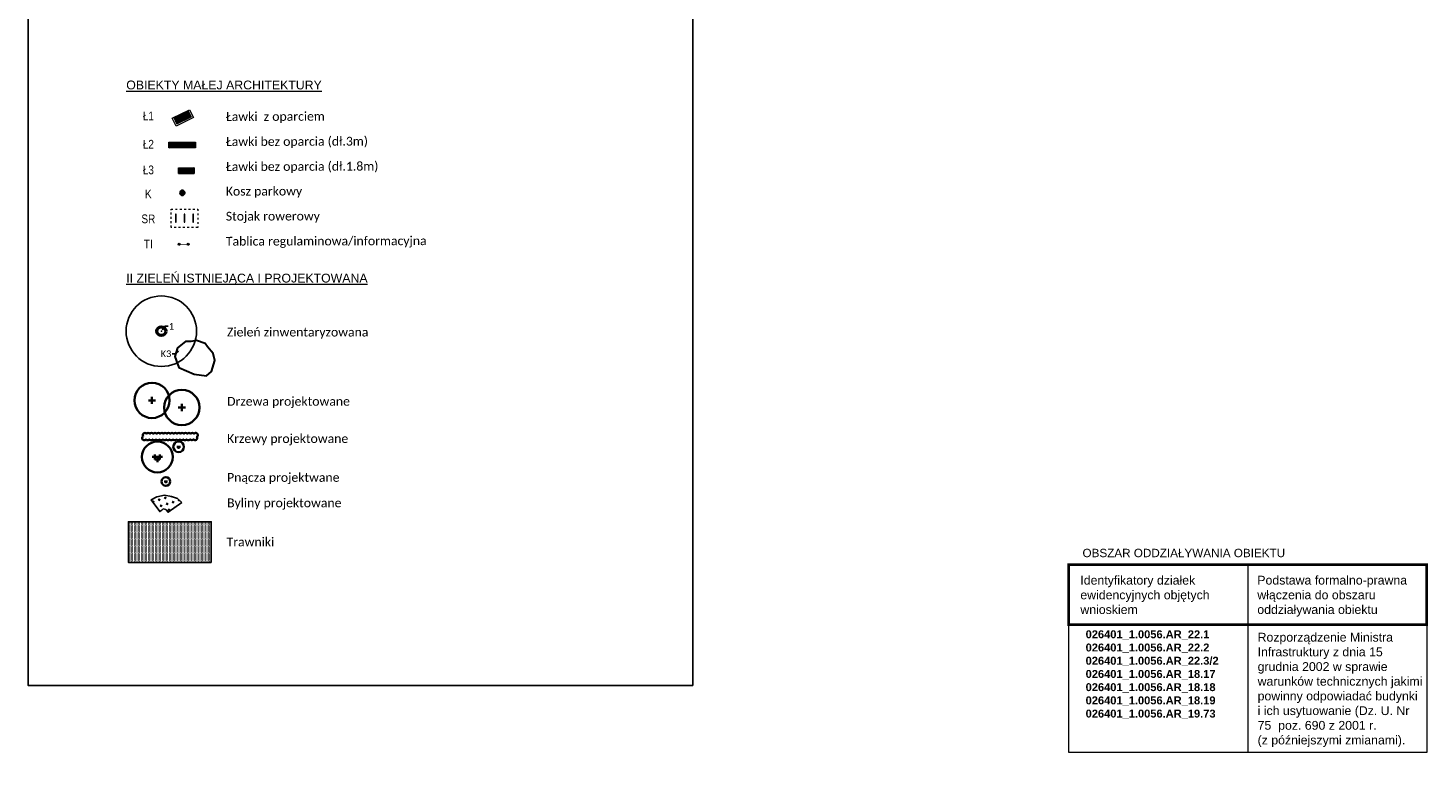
# Model space of a CAD drawing. Extents: x 6423319 to 6423678, y 5669680 to 5669855.
# Tile 29 of 29: x 6423519 to 6423678, y 5669680 to 5669763. Entities that reach past the tile are written whole.
import ezdxf
from ezdxf import colors
from ezdxf.entities.mleader import LeaderData, LeaderLine
from ezdxf.math import Vec2, Vec3

# ---------------------------------------------------------------- set-up
doc = ezdxf.new("R2010")
doc.units = 0
doc.header["$PDSIZE"] = 0.75
doc.linetypes.add('ACAD_ISO03W100', pattern=[30, 12, -18])
doc.linetypes.add('DGN Style 5', pattern=[4.955013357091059, 2.123577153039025, -2.831436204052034])
doc.layers.get('0').update_dxf_attribs({"linetype": 'CONTINUOUS', "lineweight": 13})
for name, color, linetype, lineweight in [('0 - PMProj. - elementy małej arch.', 254, 'CONTINUOUS', 0), ('0 - PMProj. - Opisy + tabela', 7, 'CONTINUOUS', 0), ('3 Lawka 2', 171, 'CONTINUOUS', 5), ('3 UKŁAD 1 1', 151, 'CONTINUOUS', 9), ('4 PMProj. - metryka rysunku', 7, 'CONTINUOUS', 0), ('_drzewa (pnie)', 86, 'CONTINUOUS', 50), ('_drzewa korony', 101, 'CONTINUOUS', 25), ('_ID_krzew', 101, 'CONTINUOUS', 30), ('nr drzew', 6, 'CONTINUOUS', 18), ('PMProj. - elementy małej arch. OK', 7, 'CONTINUOUS', 0), ('PMProj. - trawnik parkowy', 63, 'CONTINUOUS', 0), ('PR_Z_Drzewa liściaste', 75, 'CONTINUOUS', 20), ('PR_Z_Krzewy', 104, 'CONTINUOUS', 20), ('PR_Z_Pnącza', 83, 'CONTINUOUS', 20), ('Z OPIS', 7, 'CONTINUOUS', 25)]:
    doc.layers.add(name, color=color, linetype=linetype, lineweight=lineweight)
for name, color, linetype in [('4 PMProj. - LEGENDA', 7, 'CONTINUOUS'), ('_ID_odnośniki', 7, 'CONTINUOUS'), ('PMProj. - LEGENDA', 7, 'CONTINUOUS')]:
    doc.layers.add(name, color=color, linetype=linetype)
doc.layers.add('PR_Z_Byliny', color=7, linetype='CONTINUOUS', lineweight=20, true_color=0x685b34)
doc.styles.add('Arial', font='arial.ttf')
doc.styles.add('G7Text', font='romans.shx', dxfattribs={"width": 0.8, "oblique": 14.32394487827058})

# ---------------------------------------------------------------- blocks, each defined once
blk = doc.blocks.new('l2')
at = {"layer": '3 Lawka 2', "lineweight": 5}
h = blk.add_hatch(dxfattribs=at)
h.set_pattern_fill('LINE', color=256, scale=0.01999995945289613)
h.set_pattern_definition([(0, (1.257379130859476, 2.082515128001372), (0, 0.06349987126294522), [])])
h.paths.add_polyline_path([(0.3573772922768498, 0.1982599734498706), (2.157373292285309, 0.1982599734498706), (2.157373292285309, 0.9021539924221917), (0.3573772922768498, 0.9021539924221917)])
at = {"layer": '3 Lawka 2'}
blk.add_lwpolyline([(0.1573751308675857, -0.001740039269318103), (0.1573751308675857, 0.9982599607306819), (2.357375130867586, 0.9982599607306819), (2.357375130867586, -0.001740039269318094)], close=True, dxfattribs=at)
at = {"layer": '3 Lawka 2', "lineweight": 13}
for points in [[(0.3573772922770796, 0.9356576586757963), (0.4173771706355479, 0.9356576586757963), (0.4173771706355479, 0.1874243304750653), (0.3573772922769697, 0.1874243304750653)], [(0.3573772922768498, 0.1982599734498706), (2.157373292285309, 0.1982599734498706), (2.157373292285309, 0.9021539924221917), (0.3573772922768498, 0.9021539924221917)], [(2.097373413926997, 0.935657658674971), (2.157373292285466, 0.935657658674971), (2.157373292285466, 0.1874243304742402), (2.097373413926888, 0.1874243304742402)]]:
    blk.add_lwpolyline(points, close=True, dxfattribs=at)
at = {"layer": '3 Lawka 2', "lineweight": 5}
blk.add_lwpolyline([(0.3573772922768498, 0.1982599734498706), (2.157373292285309, 0.1982599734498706), (2.157373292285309, 0.9021539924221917), (0.3573772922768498, 0.9021539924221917)], close=True, dxfattribs=at)
blk = doc.blocks.new('kosz parkowy')
at = {"layer": 'PMProj. - elementy małej arch. OK', "lineweight": 30}
h = blk.add_hatch(color=250, dxfattribs=at)
h.dxf.hatch_style = 1
h.paths.add_polyline_path([(385.2284146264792, 922.5578425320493, 1), (385.5169688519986, 922.5578425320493, 1)])
blk.add_circle((385.3726917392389, 922.5578425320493), 0.2747733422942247, dxfattribs=at)
at = {"layer": 'PMProj. - elementy małej arch. OK'}
blk.add_circle((385.3726917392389, 922.5578425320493), 0.1442771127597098, dxfattribs=at)
blk = doc.blocks.new('oo')
at = {"layer": 'PMProj. - elementy małej arch. OK', "linetype": 'DGN Style 5', "ltscale": 0.1}
blk.add_lwpolyline([(1783.274232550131, 31.6722490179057), (1783.405271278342, 34.70942354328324), (1785.503460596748, 34.61889719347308), (1785.372421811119, 31.58172275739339)], close=True, dxfattribs=at)
at = {"layer": 'PMProj. - elementy małej arch. OK', "ltscale": 0.1}
for points in [[(1783.983221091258, 34.1840227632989), (1783.97965295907, 34.1041022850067), (1784.879546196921, 34.0652764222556), (1784.882994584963, 34.14520206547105), (1783.989374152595, 34.18375728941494)], [(1783.899992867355, 32.2257902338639), (1783.896424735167, 32.1458697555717), (1784.796317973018, 32.10704389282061), (1784.799766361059, 32.18696953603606), (1783.906145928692, 32.22552475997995)], [(1783.942235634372, 33.2048793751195), (1783.938667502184, 33.12495889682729), (1784.838560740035, 33.0861330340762), (1784.842009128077, 33.16605867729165), (1783.948388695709, 33.20461390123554)]]:
    blk.add_lwpolyline(points, close=True, dxfattribs=at)
blk = doc.blocks.new('tablica')
at = {"layer": '0 - PMProj. - elementy małej arch.'}
h = blk.add_hatch(color=33, dxfattribs=at)
h.dxf.hatch_style = 1
edge = h.paths.add_edge_path()
edge.add_arc((6424566.29841953, 5667799.705339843), 0.1158653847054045, 0, 360)
h = blk.add_hatch(color=33, dxfattribs=at)
h.dxf.hatch_style = 1
edge = h.paths.add_edge_path()
edge.add_arc((6424567.285165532, 5667799.891573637), 0.1158653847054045, 0, 360)
at = {"layer": '0 - PMProj. - elementy małej arch.', "color": 7, "linetype": 'Continuous', "lineweight": 9, "const_width": 0.07415384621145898, "flags": 128}
blk.add_lwpolyline([(6424566.298419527, 5667799.705339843), (6424567.285165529, 5667799.891573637)], dxfattribs=at)
at = {"layer": '0 - PMProj. - elementy małej arch.', "color": 7}
for centre in [(6424566.29841953, 5667799.705339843), (6424567.285165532, 5667799.891573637)]:
    blk.add_circle(centre, 0.1158653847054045, dxfattribs=at)
blk = doc.blocks.new('G7PktPom')
at = {"linetype": 'Continuous', "lineweight": 0}
h = blk.add_hatch(dxfattribs=at)
h.set_pattern_fill('DOTS', color=255, scale=10, angle=90, style=0)
h.set_pattern_definition([(90, (0, 0), (-15.875, 7.937500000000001), [0, -15.875])])
h.paths.add_polyline_path([(-0.8630375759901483, 3.106267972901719), (3.302230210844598, 3.106267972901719), (3.302230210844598, -1.979680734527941), (-0.8630375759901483, -1.979680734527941)])
at = {"color": 0, "linetype": 'Continuous', "lineweight": -2}
blk.add_point((0, 0), dxfattribs=at)
at = {"color": 0, "linetype": 'Continuous', "lineweight": -2, "style": 'G7Text', "oblique": 14.32394487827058, "width": 0.8}
blk.add_attdef('ID', (1, 1), '', height=1.8, dxfattribs=at)
at = {"color": 0, "linetype": 'Continuous', "lineweight": -2, "style": 'G7Text', "oblique": 14.32394487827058, "width": 0.8, "flags": 1}
blk.add_attdef('H', (1, -1.8), '', height=1.8, dxfattribs=at)
blk = doc.blocks.new('l2 2')
at = {"layer": '3 Lawka 2', "lineweight": 9}
h = blk.add_hatch(dxfattribs=at)
h.set_pattern_fill('LINE', color=256, scale=0.02)
h.set_pattern_definition([(0, (898.9939329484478, 1148.154944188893), (0, 0.0635), [])])
h.paths.add_polyline_path([(-1.49121693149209, -0.01472317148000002), (1.496783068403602, -0.01472317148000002), (1.496783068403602, -0.6433272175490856), (-1.49121693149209, -0.6433272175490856)])
for points in [[(-1.497216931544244, -0.00371552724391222), (-1.437216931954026, -0.00371552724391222), (-1.437216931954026, -0.654334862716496), (-1.497216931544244, -0.654334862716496)], [(-1.49121693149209, -0.01472317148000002), (1.496783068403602, -0.01472317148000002), (1.496783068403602, -0.6433272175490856), (-1.49121693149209, -0.6433272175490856)], [(-1.49121693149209, -0.01472317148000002), (1.496783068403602, -0.01472317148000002), (1.496783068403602, -0.6433272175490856), (-1.49121693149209, -0.6433272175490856)], [(-0.02721693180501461, -0.00371552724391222), (0.03278306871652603, -0.00371552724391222), (0.03278306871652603, -0.654334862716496), (-0.02721693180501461, -0.654334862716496)], [(1.442783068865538, -0.00371552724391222), (1.502783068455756, -0.00371552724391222), (1.502783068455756, -0.654334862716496), (1.442783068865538, -0.654334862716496)]]:
    blk.add_lwpolyline(points, close=True, dxfattribs=at)
blk = doc.blocks.new('l2 1')
at = {"layer": '3 Lawka 2', "lineweight": 9}
h = blk.add_hatch(dxfattribs=at)
h.set_pattern_fill('LINE', color=256, scale=0.02)
h.set_pattern_definition([(0, (895.8701074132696, 1148.153070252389), (0, 0.0635), [])])
h.paths.add_polyline_path([(-0.8965730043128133, -0.004913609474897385), (0.9034270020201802, -0.004558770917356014), (0.9034270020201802, -0.631839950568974), (-0.8965730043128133, -0.6321947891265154)])
for points in [[(-0.8965730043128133, 0.007110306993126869), (-0.8365730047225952, 0.007110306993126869), (-0.8365730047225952, -0.6442187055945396), (-0.8965730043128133, -0.6442187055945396)], [(0.9034270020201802, 0.007110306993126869), (0.8434270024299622, 0.007110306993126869), (0.8434270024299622, -0.6442187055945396), (0.9034270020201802, -0.6442187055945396)], [(-0.8965730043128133, -0.004913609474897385), (0.9034270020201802, -0.004558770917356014), (0.9034270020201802, -0.631839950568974), (-0.8965730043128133, -0.6321947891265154)], [(-0.8965730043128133, -0.004913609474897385), (0.9034270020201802, -0.004558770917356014), (0.9034270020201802, -0.631839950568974), (-0.8965730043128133, -0.6321947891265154)]]:
    blk.add_lwpolyline(points, close=True, dxfattribs=at)

msp = doc.modelspace()

# ---------------------------------------------------------------- hatches: boundary and pattern name
at = {"layer": 'PMProj. - trawnik parkowy'}
h = msp.add_hatch(dxfattribs=at)
h.set_pattern_fill('DOTS', color=256, scale=0.1, angle=90)
h.set_pattern_definition([(90, (4252822.110707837, 7451227.796183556), (-0.15875, 0.07937500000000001), [0, -0.15875])])
h.paths.add_polyline_path([(6423539.778439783, 5669702.52013457), (6423530.383176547, 5669702.52013457), (6423530.383176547, 5669707.12535155), (6423539.778439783, 5669707.12535155)])
at = {"layer": 'PR_Z_Byliny', "linetype": 'Continuous', "lineweight": 25, "transparency": 33554687}
h = msp.add_hatch(dxfattribs=at)
h.set_pattern_fill('[KR] BYLINY', color=256, angle=242.2296180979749, style=0, pattern_type=2)
h.set_pattern_definition([(152.2296180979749, (6424404.54140224, 5669702.653790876), (-0.6753756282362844, -0.2094463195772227), [0.25, -0.75]), (242.2296180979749, (6424404.489040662, 5669702.822634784), (0.209446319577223, -0.6753756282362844), [0.25, -0.75])])
h.paths.add_polyline_path([(6423536.442820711, 5669709.304844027), (6423535.94599004, 5669709.75733482), (6423535.267722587, 5669710.009694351), (6423534.457634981, 5669710.141871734), (6423533.593900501, 5669709.967001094), (6423532.949302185, 5669709.614735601), (6423533.930925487, 5669708.286907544), (6423534.169844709, 5669708.463533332), (6423534.340334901, 5669708.594139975), (6423534.613946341, 5669708.52352284), (6423534.886807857, 5669708.204663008)])

# ---------------------------------------------------------------- linework, layer by layer
at = {"layer": '4 PMProj. - metryka rysunku', "const_width": 0.2999999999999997}
msp.add_lwpolyline([(6423677.76531019, 5669695.433282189), (6423637.136096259, 5669695.433282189), (6423637.136096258, 5669702.255816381), (6423677.765310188, 5669702.255816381)], close=True, dxfattribs=at)
at = {"layer": '4 PMProj. - metryka rysunku'}
msp.add_lwpolyline([(6423657.450703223, 5669702.255816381), (6423657.450703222, 5669680.9447978)], dxfattribs=at)
msp.add_lwpolyline([(6423637.136096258, 5669695.433282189), (6423677.765310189, 5669695.433282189), (6423677.765310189, 5669680.9447978), (6423637.136096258, 5669680.944797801)], close=True, dxfattribs=at)
at = {"layer": '_drzewa (pnie)', "linetype": 'Continuous'}
msp.add_circle((6423534.113260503, 5669728.759798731), 0.5, dxfattribs=at)
at = {"layer": '_drzewa korony', "linetype": 'Continuous'}
msp.add_circle((6423534.113260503, 5669728.759798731), 4, dxfattribs=at)
at = {"layer": '_ID_krzew', "elevation": 5.562361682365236e-10}
msp.add_lwpolyline([(6423536.84515143, 5669727.583832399), (6423535.944667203, 5669726.864931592), (6423535.660355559, 5669725.890361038), (6423536.098485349, 5669724.642276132), (6423537.82909531, 5669723.873375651), (6423539.235976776, 5669723.71104321), (6423539.819627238, 5669724.174850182), (6423540.190880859, 5669725.430394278), (6423540.005255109, 5669726.217233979), (6423539.355561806, 5669727.00407368), (6423539.100324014, 5669727.351928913), (6423538.107027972, 5669727.699784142), (6423537.476089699, 5669727.607022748)], close=True, dxfattribs=at)
at = {"layer": 'PR_Z_Byliny', "linetype": 'Continuous', "lineweight": 25, "transparency": 33554687, "flags": 128}
msp.add_lwpolyline([(6423536.442820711, 5669709.304844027), (6423535.94599004, 5669709.75733482), (6423535.267722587, 5669710.009694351), (6423534.457634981, 5669710.141871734), (6423533.593900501, 5669709.967001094), (6423532.949302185, 5669709.614735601), (6423533.930925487, 5669708.286907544), (6423534.169844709, 5669708.463533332), (6423534.340334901, 5669708.594139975), (6423534.613946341, 5669708.52352284), (6423534.886807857, 5669708.204663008)], close=True, dxfattribs=at)
at = {"layer": 'PR_Z_Drzewa liściaste', "lineweight": 35}
for p, q in [((6423533.050276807, 5669720.503803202), (6423533.050276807, 5669721.303803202)), ((6423532.650276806, 5669720.903803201), (6423533.450276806, 5669720.903803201)), ((6423536.041752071, 5669720.101116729), (6423536.841752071, 5669720.101116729)), ((6423536.441752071, 5669719.70111673), (6423536.441752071, 5669720.501116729))]:
    msp.add_line(p, q, dxfattribs=at)
for centre in [(6423533.050276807, 5669720.903803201), (6423536.441752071, 5669720.101116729)]:
    msp.add_circle(centre, 2, dxfattribs=at)
at = {"layer": 'PR_Z_Krzewy', "linetype": 'Continuous', "lineweight": 35, "transparency": 33554687}
for p, q in [((6423535.875584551, 5669715.630854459), (6423536.075584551, 5669715.630854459)), ((6423535.975584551, 5669715.730854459), (6423535.975584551, 5669715.530854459)), ((6423535.975584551, 5669715.530854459), (6423536.175584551, 5669715.530854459)), ((6423536.075584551, 5669715.630854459), (6423536.275584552, 5669715.630854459)), ((6423536.075584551, 5669715.630854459), (6423536.075584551, 5669715.430854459)), ((6423536.175584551, 5669715.730854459), (6423536.175584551, 5669715.530854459)), ((6423533.079619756, 5669714.49028045), (6423533.662953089, 5669714.49028045)), ((6423533.371286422, 5669714.781947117), (6423533.371286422, 5669714.198613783)), ((6423533.371286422, 5669714.198613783), (6423533.954619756, 5669714.198613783)), ((6423533.662953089, 5669714.49028045), (6423534.246286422, 5669714.49028045)), ((6423533.662953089, 5669714.49028045), (6423533.662953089, 5669713.906947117)), ((6423533.954619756, 5669714.781947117), (6423533.954619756, 5669714.198613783))]:
    msp.add_line(p, q, dxfattribs=at)
at = {"layer": 'PR_Z_Krzewy', "linetype": 'Continuous', "lineweight": 35, "transparency": 33554687, "flags": 128}
msp.add_lwpolyline([(6423532.044236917, 5669716.822789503, -0.9988809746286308), (6423532.42959849, 5669717.11234241, -0.4999999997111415), (6423532.81521491, 5669717.113114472, -0.500000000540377), (6423533.200831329, 5669717.113886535, -0.500000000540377), (6423533.586447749, 5669717.114658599, -0.4999999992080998), (6423533.97206417, 5669717.115430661, -0.5), (6423534.357680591, 5669717.116202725, -0.4999999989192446), (6423534.743297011, 5669717.116974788, -0.4999999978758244), (6423535.12891343, 5669717.117746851, -0.4999999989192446), (6423535.51452985, 5669717.118518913, -0.4999999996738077), (6423535.90014627, 5669717.119290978, -0.4999999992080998), (6423536.285762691, 5669717.12006304, -0.5000000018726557), (6423536.671379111, 5669717.120835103, -0.5000000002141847), (6423537.056995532, 5669717.121607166, -0.4999999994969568), (6423537.442611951, 5669717.12237923, -0.499999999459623), (6423537.828228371, 5669717.123151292, -1.219019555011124), (6423538.144362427, 5669716.771691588, -0.9988809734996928), (6423537.759000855, 5669716.482138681, -0.5000000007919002), (6423537.373384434, 5669716.481366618, -0.5000000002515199), (6423536.987768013, 5669716.480594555, -0.4999999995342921), (6423536.602151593, 5669716.479822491, -0.4999999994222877), (6423536.216535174, 5669716.479050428, -0.4999999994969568), (6423535.830918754, 5669716.478278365, -0.500000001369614), (6423535.445302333, 5669716.477506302, -0.4999999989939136), (6423535.059685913, 5669716.476734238, -0.4999999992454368), (6423534.674069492, 5669716.475962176, -0.4999999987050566), (6423534.288453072, 5669716.475190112, -0.4999999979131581), (6423533.902836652, 5669716.47441805, -0.5000000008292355), (6423533.517220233, 5669716.473645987, -0.4999999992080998), (6423533.131603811, 5669716.472873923, -0.4999999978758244), (6423532.745987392, 5669716.47210186, -0.4999999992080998), (6423532.360370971, 5669716.471329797, -1.219019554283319)], format="xyb", close=True, dxfattribs=at)
at = {"layer": 'PR_Z_Krzewy', "linetype": 'Continuous', "lineweight": 35, "transparency": 33554687}
for centre, radius in [((6423533.662953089, 5669714.49028045), 1.75), ((6423536.075584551, 5669715.630854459), 0.6)]:
    msp.add_circle(centre, radius, dxfattribs=at)
at = {"layer": 'PR_Z_Pnącza', "linetype": 'Continuous', "lineweight": 35}
for p, q in [((6423534.548432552, 5669711.78724009), (6423534.548432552, 5669711.620573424)), ((6423534.71509922, 5669711.78724009), (6423534.71509922, 5669711.620573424)), ((6423534.46509922, 5669711.703906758), (6423534.631765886, 5669711.703906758)), ((6423534.548432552, 5669711.620573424), (6423534.71509922, 5669711.620573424)), ((6423534.631765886, 5669711.703906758), (6423534.798432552, 5669711.703906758)), ((6423534.631765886, 5669711.703906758), (6423534.631765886, 5669711.53724009))]:
    msp.add_line(p, q, dxfattribs=at)
at = {"layer": 'PR_Z_Pnącza', "linetype": 'Continuous', "lineweight": 35, "transparency": 33554687}
msp.add_circle((6423534.631765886, 5669711.703906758), 0.5, dxfattribs=at)
at = {"layer": 'Z OPIS', "color": 6, "linetype": 'Continuous'}
msp.add_lwpolyline([(6423518.976667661, 5669850.0705399), (6423594.453222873, 5669850.0705399), (6423594.453222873, 5669688.562170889), (6423518.976667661, 5669688.562170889)], close=True, dxfattribs=at)
at = {"layer": 'Z OPIS'}
msp.add_lwpolyline([(6423539.778439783, 5669702.52013457), (6423530.383176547, 5669702.52013457), (6423530.383176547, 5669707.12535155), (6423539.778439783, 5669707.12535155)], close=True, dxfattribs=at)

# ---------------------------------------------------------------- block references
at = {"layer": '3 Lawka 2'}
for name, p in [('l2 2', (6423536.475748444, 5669750.21342728)), ('l2 1', (6423536.945748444, 5669747.297529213))]:
    msp.add_blockref(name, p, dxfattribs=at)
at = {"layer": '3 UKŁAD 1 1', "rotation": 26.03898260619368}
msp.add_blockref('l2', (6423535.641894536, 5669751.965770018), dxfattribs=at)
at = {"layer": 'nr drzew', "xscale": 0.2, "yscale": 0.2, "zscale": 0.2}
msp.add_blockref('G7PktPom', (6423534.135709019, 5669728.773020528), dxfattribs=at).add_auto_attribs({'ID': '1'})
at = {"layer": 'PMProj. - elementy małej arch. OK', "color": 2, "linetype": 'ACAD_ISO03W100', "lineweight": 30, "xscale": -1, "rotation": 225.6588948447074}
msp.add_blockref('kosz parkowy', (6422607.33827631, 5670113.645579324), dxfattribs=at)
msp.add_blockref('kosz parkowy', (6422607.33827631, 5670113.645579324), dxfattribs=at)
msp.add_blockref('kosz parkowy', (6422607.33827631, 5670113.645579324), dxfattribs=at)
at = {"layer": 'PMProj. - elementy małej arch. OK', "color": 7, "linetype": 'ByBlock', "lineweight": 35, "true_color": 0xffffff, "rotation": 272.4704934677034}
msp.add_blockref('oo', (6423426.709333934, 5671522.880030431), dxfattribs=at)
at = {"layer": 'PMProj. - elementy małej arch. OK', "color": 3, "lineweight": 30, "rotation": 349.3119868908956}
msp.add_blockref('tablica', (-940730.3407991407, 1291772.80779314), dxfattribs=at)

# ---------------------------------------------------------------- texts
at = {"layer": '0 - PMProj. - Opisy + tabela', "color": 7, "linetype": 'Continuous', "char_height": 1, "width": 67.46334627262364, "attachment_point": 1, "style": 'Arial'}
for s, insert in [('{\\LOBIEKTY MAŁEJ ARCHITEKTURY}', (6423530.131443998, 5669757.207216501)), ('{\\LII ZIELEŃ ISTNIEJĄCA I PROJEKTOWANA}', (6423530.131443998, 5669735.287388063)), ('{\\fCalibri Light|b0|i0|c238|p34;Zieleń zinwentaryzowana }', (6423541.571802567, 5669729.158616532)), ('{\\fCalibri Light|b0|i0|c238|p34;Drzewa projektowane}', (6423541.577827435, 5669721.300272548)), ('{\\fCalibri Light|b0|i0|c238|p34;Krzewy projektowane}', (6423541.577827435, 5669717.074389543)), ('{\\fCalibri Light|b0|i0|c238|p34;Pnącza projektwane}', (6423541.577827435, 5669712.665203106)), ('{\\fCalibri Light|b0|i0|c238|p34;Byliny projektowane}', (6423541.577827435, 5669709.77345926)), ('\\pxt21;{\\fCalibri Light|b0|i0|c238|p34;Trawniki }', (6423541.524417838, 5669705.342970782))]:
    msp.add_mtext(s, dxfattribs=dict(at, insert=insert))
at = {"layer": '4 PMProj. - LEGENDA', "style": 'Arial'}
msp.add_text('OBSZAR ODDZIAŁYWANIA OBIEKTU', height=0.9499999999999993, rotation=359.999980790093, dxfattribs=at).set_placement((6423638.69155897, 5669703.110800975))
at = {"layer": '4 PMProj. - LEGENDA', "attachment_point": 1, "rotation": 359.99998076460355, "style": 'Arial'}
for s, insert, char_height, width in [('Identyfikatory działek \\Pewidencyjnych objętych \\Pwnioskiem', (6423638.44732607, 5669700.997352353), 0.9999999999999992, 56.89541630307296), ('Podstawa formalno-prawna \\Pwłączenia do obszaru \\Poddziaływania obiektu', (6423658.538863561, 5669701.001399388), 0.9999999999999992, 56.89541630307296), ('\\pxl0.74167,ql,se1.15,;{\\fArial|b1|i0|c238|p18;026401_1.0056.AR_22.1\\P\\pxl0.74167,ql;026401_1.0056.AR_22.2\\P\\pxl0.74167,ql;026401_1.0056.AR_22.3/2\\P\\pxl0.74167,ql;026401_1.0056.AR_18.17\\P\\pxl0.74167,ql;026401_1.0056.AR_18.18\\P\\pxl0.74167,ql;026401_1.0056.AR_18.19\\P\\pxl0.74167,ql;026401_1.0056.AR_19.73\\P\\pxl0.74167,ql;}', (6423638.380263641, 5669694.807449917), 0.9, 19.29533779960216), ('\\PRozporządzenie Ministra Infrastruktury z dnia 15 grudnia 2002 w sprawie warunków technicznych jakimi powinny odpowiadać budynki ^Ji ich usytuowanie (Dz. U. Nr 75  poz. 690 z 2001 r. ^J(z późniejszymi zmianami).', (6423658.572257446, 5669696.192806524), 0.9999999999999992, 18.84640308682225)]:
    msp.add_mtext(s, dxfattribs=dict(at, insert=insert, char_height=char_height, width=width))
at = {"layer": 'PMProj. - LEGENDA', "color": 7, "linetype": 'Continuous', "attachment_point": 5, "rotation": 8.078494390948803e-09, "style": 'Arial'}
for s, insert, char_height, width in [('{\\fArial Narrow|b0|i0|c238|p34;Ł1}', (6423532.637625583, 5669753.183383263), 0.9899999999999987, 0.857729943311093), ('{\\fArial Narrow|b0|i0|c238|p34;Ł2}', (6423532.637625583, 5669749.979799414), 0.9899999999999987, 0.857729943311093), ('{\\fArial Narrow|b0|i0|c238|p34;Ł3}', (6423532.637625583, 5669747.062429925), 0.9899999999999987, 0.857729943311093), ('{\\fArial Narrow|b0|i0|c238|p34;K}', (6423532.637625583, 5669744.34265178), 0.99, 2.584225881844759), ('{\\fArial Narrow|b0|i0|c238|p34;SR}', (6423532.637625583, 5669741.503676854), 0.9899999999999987, 0.857729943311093), ('{\\fArial Narrow|b0|i0|c238|p34;TI}', (6423532.637625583, 5669738.664701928), 0.9899999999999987, 0.857729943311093)]:
    msp.add_mtext(s, dxfattribs=dict(at, insert=insert, char_height=char_height, width=width))
at = {"layer": 'PMProj. - LEGENDA', "linetype": 'Continuous', "char_height": 0.9999999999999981, "width": 49.07263580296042, "attachment_point": 1, "rotation": 0.14949434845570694, "style": 'Arial'}
for s, insert in [('{\\fCalibri Light|b0|i0|c238|p34;Ławki  z oparciem}', (6423541.434712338, 5669753.623748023)), ('{\\fCalibri Light|b0|i0|c238|p34;Ławki bez oparcia (dł.3m)}', (6423541.434712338, 5669750.784773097)), ('{\\fCalibri Light|b0|i0|c238|p34;Ławki bez oparcia (dł.1.8m)}', (6423541.434712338, 5669747.945798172)), ('{\\fCalibri Light|b0|i0|c238|p34;Kosz parkowy}', (6423541.434712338, 5669745.147625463)), ('{\\fCalibri Light|b0|i0|c238|p34;Stojak rowerowy}', (6423541.434712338, 5669742.308650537)), ('{\\fCalibri Light|b0|i0|c238|p34;Tablica regulaminowa/informacyjna}', (6423541.434712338, 5669739.469675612))]:
    msp.add_mtext(s, dxfattribs=dict(at, insert=insert))

# ---------------------------------------------------------------- leaders
at = {"layer": '_ID_odnośniki', "linetype": 'ByBlock'}
ml = msp.add_multileader_mtext('Standard', dxfattribs=at)
ml.set_content('{\\fCalibri|b0|i0|c238|p34;1}', color=256)
ml.set_leader_properties()
ml.build(insert=Vec2(0, 0))
ml.multileader.update_dxf_attribs({"text_top_attachment_type": 0, "text_bottom_attachment_type": 0, "dogleg_length": 0.36, "arrow_head_size": 0.18})
ctx = ml.context
ctx.base_point, ctx.char_height, ctx.arrow_head_size, ctx.landing_gap_size, ctx.plane_origin = Vec3(6423534.875933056, 5669729.315105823), 0.75, 0.18, 0.09, Vec3(6423534.135709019, 5669726.939494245)
notes = []
notes.append((ctx, [(0, (1, 1, 0), (6423534.515933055, 5669729.315105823), (1, 0), 0.3599999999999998, [(0, [(6423534.135709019, 5669728.773020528)], 256, [])])]))
ctx.mtext.insert, ctx.mtext.flow_direction = Vec3(6423534.965933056, 5669729.690105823), 5
ml = msp.add_multileader_mtext('Standard', dxfattribs=at)
ml.set_content('{\\fCalibri|b0|i0|c238|p34;K3}', color=256)
ml.set_leader_properties()
ml.build(insert=Vec2(0, 0))
ml.multileader.update_dxf_attribs({"text_top_attachment_type": 0, "text_bottom_attachment_type": 0, "dogleg_length": 0.36, "arrow_head_size": 0.18})
ctx = ml.context
ctx.base_point, ctx.char_height, ctx.arrow_head_size, ctx.landing_gap_size, ctx.plane_origin = Vec3(6423534.110434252, 5669726.191976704), 0.75, 0.18, 0.09, Vec3(6423536.220509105, 5669724.749261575)
ctx.text_align_type = 2
notes.append((ctx, [(0, (1, 1, 0), (6423535.692357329, 5669726.191976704), (-1, 0), 0.3599999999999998, [(0, [(6423536.220509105, 5669726.582787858)], 256, [])])]))
ctx.mtext.insert, ctx.mtext.alignment, ctx.mtext.flow_direction = Vec3(6423535.242357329, 5669726.572601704), 3, 5
for ctx, leaders in notes:
    for number, flags, end, landing, length, lines in leaders:
        leader = LeaderData()
        leader.index, (leader.has_last_leader_line, leader.has_dogleg_vector, leader.attachment_direction) = number, flags
        leader.last_leader_point, leader.dogleg_vector, leader.dogleg_length = Vec3(end), Vec3(landing), length
        for number, points, colour, breaks in lines:
            line = LeaderLine()
            line.index, line.vertices, line.color, line.breaks = number, Vec3.list(points), colors.encode_raw_color(colour), breaks
            leader.lines.append(line)
        ctx.leaders.append(leader)

doc.saveas('drawing.dxf')
